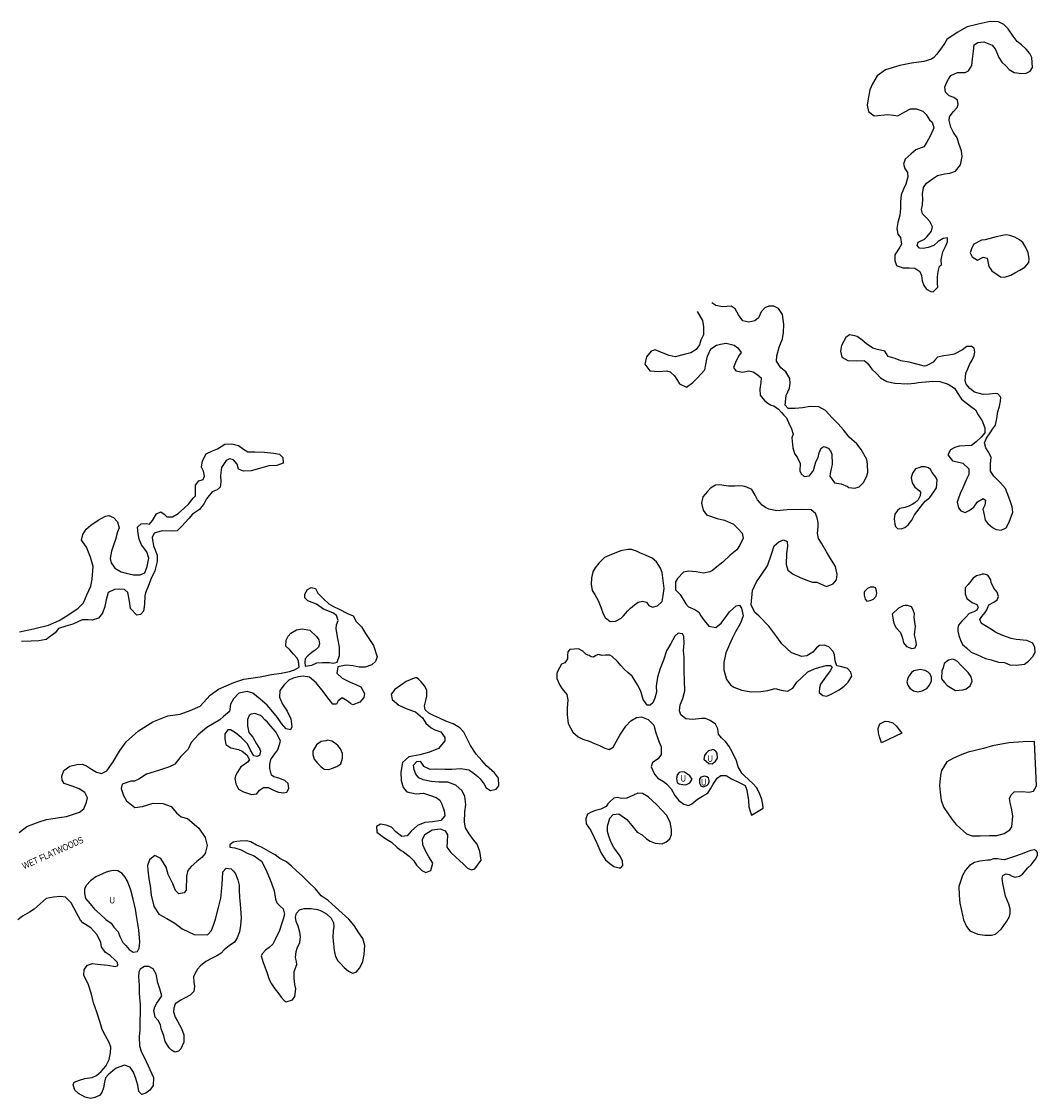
# Model space of a CAD drawing. Extents: x 155352 to 212599, y 855118 to 886498.
# Tile 2 of 5: x 171661 to 187245, y 864126 to 880642. Entities that reach past the tile are written whole.
import ezdxf
from ezdxf.enums import TextEntityAlignment as Align

# ---------------------------------------------------------------- set-up
doc = ezdxf.new("R2010")
doc.units = 0
doc.header["$LTSCALE"] = 800
doc.layers.add('WETLANDS', color=11, linetype='CONTINUOUS')

msp = doc.modelspace()

# ---------------------------------------------------------------- linework, layer by layer
at = {"layer": 'WETLANDS', "color": 0}
for points in [[(185617, 880067), (185499, 880028), (185314, 880005), (185132, 879966), (184913, 879900), (184786, 879809), (184713, 879688), (184671, 879593), (184647, 879455), (184634, 879358), (184652, 879260), (184740, 879196), (184948, 879214), (185034, 879208), (185102, 879196), (185210, 879259), (185295, 879301), (185388, 879304), (185487, 879268), (185536, 879214), (185590, 879132), (185631, 879098), (185654, 879012), (185604, 878896), (185550, 878794), (185500, 878721), (185379, 878674), (185306, 878614), (185217, 878530), (185190, 878454), (185209, 878386), (185250, 878326), (185258, 878258), (185226, 878150), (185188, 878072), (185154, 877982), (185143, 877876), (185145, 877777), (185134, 877673), (185104, 877562), (185086, 877469), (185105, 877381), (185144, 877331), (185157, 877230), (185131, 877183), (185056, 877064), (185058, 876979), (185084, 876898), (185179, 876864), (185274, 876864), (185364, 876858), (185438, 876807), (185464, 876746), (185477, 876665), (185500, 876593), (185544, 876538), (185608, 876502), (185646, 876496), (185717, 876568), (185710, 876623), (185713, 876729), (185723, 876807), (185741, 876890), (185773, 876913), (185766, 876985), (185793, 877110), (185833, 877193), (185864, 877263), (185864, 877327), (185799, 877317), (185723, 877270), (185655, 877209), (185570, 877176), (185489, 877160), (185434, 877168), (185399, 877205), (185417, 877257), (185510, 877305), (185555, 877343), (185617, 877427), (185633, 877491), (185596, 877573), (185541, 877631), (185482, 877693), (185467, 877760), (185479, 877833), (185484, 877917), (185481, 878002), (185495, 878098), (185543, 878163), (185632, 878228), (185713, 878280), (185820, 878304), (185901, 878316), (185988, 878348), (186066, 878444), (186089, 878573), (186081, 878659), (186038, 878771), (186014, 878859), (185958, 878942), (185916, 879022), (185889, 879125), (185896, 879178), (185953, 879259), (186012, 879324), (186027, 879369), (186016, 879437), (185961, 879477), (185891, 879501), (185832, 879561), (185826, 879633), (185844, 879691), (185881, 879760), (185917, 879813), (186018, 879860), (186138, 879858), (186189, 879886), (186236, 879967), (186247, 880064), (186262, 880187), (186272, 880287), (186329, 880321), (186421, 880332), (186550, 880278), (186597, 880221), (186631, 880142), (186653, 880090), (186699, 880019), (186758, 879963), (186813, 879906), (186885, 879859), (187006, 879847), (187069, 879851), (187134, 879880), (187169, 879938), (187159, 880088), (187130, 880150), (187073, 880217), (186999, 880286), (186934, 880337), (186872, 880417), (186794, 880531), (186731, 880596), (186649, 880635), (186519, 880642), (186334, 880603), (186164, 880559), (186014, 880475), (185855, 880365), (185822, 880309), (185759, 880219), (185699, 880143), (185656, 880088)], [(186710, 877361), (186612, 877339), (186442, 877296), (186386, 877289), (186266, 877227), (186236, 877171), (186213, 877094), (186242, 877032), (186325, 876982), (186410, 877026), (186471, 877015), (186484, 876962), (186498, 876885), (186544, 876820), (186625, 876761), (186680, 876727), (186741, 876720), (186834, 876750), (186896, 876787), (186973, 876831), (187051, 876873), (187112, 876948), (187119, 877009), (187104, 877096), (187068, 877178), (187020, 877251), (186967, 877294), (186899, 877333), (186821, 877363), (186762, 877370)], [(185506, 875359), (185412, 875380), (185274, 875417), (185149, 875439), (185064, 875476), (184953, 875506), (184902, 875585), (184792, 875610), (184717, 875633), (184624, 875698), (184558, 875754), (184480, 875811), (184439, 875822), (184359, 875837), (184304, 875797), (184238, 875673), (184221, 875588), (184242, 875494), (184334, 875442), (184461, 875439), (184586, 875444), (184638, 875403), (184702, 875309), (184774, 875243), (184837, 875180), (184932, 875120), (185057, 875097), (185254, 875085), (185364, 875096), (185415, 875106), (185641, 875126), (185748, 875123), (185876, 875080), (185973, 875017), (186012, 874955), (186079, 874850), (186219, 874745), (186294, 874688), (186334, 874610), (186396, 874518), (186435, 874413), (186435, 874336), (186382, 874270), (186305, 874195), (186233, 874139), (186138, 874135), (186043, 874131), (185976, 874107), (185911, 874075), (185869, 873995), (185943, 873904), (186011, 873891), (186102, 873871), (186193, 873780), (186191, 873693), (186161, 873633), (186098, 873493), (186065, 873416), (186039, 873346), (186011, 873271), (186034, 873182), (186068, 873138), (186134, 873114), (186195, 873142), (186266, 873196), (186325, 873278), (186413, 873326), (186446, 873304), (186435, 873224), (186409, 873166), (186427, 873075), (186441, 872993), (186483, 872946), (186555, 872880), (186610, 872854), (186688, 872841), (186765, 872879), (186813, 872963), (186867, 873118), (186857, 873198), (186829, 873277), (186804, 873349), (186754, 873483), (186677, 873565), (186575, 873668), (186525, 873745), (186522, 873858), (186533, 873958), (186499, 874033), (186452, 874105), (186431, 874180), (186462, 874253), (186521, 874335), (186553, 874393), (186602, 874452), (186619, 874554), (186637, 874660), (186663, 874737), (186678, 874818), (186685, 874879), (186639, 874931), (186600, 874939), (186508, 874929), (186410, 874924), (186278, 874956), (186208, 875012), (186152, 875079), (186133, 875132), (186145, 875249), (186178, 875318), (186207, 875391), (186241, 875447), (186272, 875519), (186284, 875569), (186273, 875632), (186234, 875659), (186163, 875657), (186093, 875607), (185965, 875543), (185886, 875527), (185807, 875513), (185712, 875496), (185669, 875448), (185646, 875416), (185579, 875380), (185537, 875364)], [(185442, 873804), (185375, 873782), (185329, 873717), (185309, 873644), (185324, 873567), (185364, 873501), (185432, 873449), (185448, 873424), (185445, 873369), (185415, 873309), (185364, 873262), (185324, 873233), (185269, 873211), (185209, 873190), (185133, 873176), (185100, 873143), (185059, 873086), (185047, 873014), (185056, 872934), (185066, 872899), (185100, 872868), (185155, 872860), (185211, 872880), (185260, 872924), (185315, 872995), (185360, 873077), (185396, 873125), (185462, 873211), (185521, 873286), (185591, 873343), (185655, 873427), (185698, 873489), (185704, 873609), (185684, 873656), (185628, 873724), (185602, 873774), (185574, 873796), (185517, 873813), (185463, 873811)], [(182603, 873517), (182507, 873515), (182434, 873527), (182372, 873538), (182304, 873532), (182227, 873484), (182181, 873437), (182114, 873355), (182089, 873256), (182117, 873150), (182168, 873079), (182330, 873018), (182446, 872995), (182583, 872936), (182647, 872865), (182713, 872796), (182732, 872717), (182677, 872613), (182633, 872542), (182532, 872456), (182417, 872350), (182303, 872260), (182258, 872225), (182217, 872205), (182121, 872182), (182007, 872205), (181897, 872211), (181814, 872196), (181721, 872100), (181692, 872049), (181693, 871927), (181766, 871853), (181851, 871711), (181892, 871668), (181987, 871624), (182049, 871582), (182082, 871530), (182131, 871458), (182202, 871369), (182311, 871347), (182392, 871414), (182468, 871517), (182521, 871591), (182622, 871682), (182672, 871693), (182705, 871644), (182730, 871526), (182688, 871415), (182612, 871280), (182562, 871181), (182464, 870962), (182436, 870813), (182435, 870702), (182476, 870549), (182543, 870467), (182586, 870436), (182708, 870388), (182855, 870360), (183002, 870367), (183110, 870382), (183222, 870411), (183314, 870389), (183409, 870370), (183490, 870420), (183553, 870509), (183623, 870579), (183721, 870670), (183826, 870717), (183908, 870743), (184001, 870768), (184072, 870768), (184096, 870740), (184066, 870685), (183993, 870588), (183916, 870479), (183900, 870422), (183896, 870354), (183950, 870308), (184016, 870297), (184088, 870332), (184202, 870392), (184279, 870450), (184342, 870512), (184396, 870603), (184384, 870662), (184331, 870719), (184242, 870746), (184167, 870761), (184142, 870837), (184132, 870931), (184111, 870981), (184046, 871053), (183975, 871080), (183903, 871071), (183854, 871035), (183797, 870970), (183705, 870915), (183630, 870905), (183471, 870960), (183325, 871098), (183249, 871206), (183122, 871370), (182970, 871530), (182911, 871578), (182855, 871699), (182874, 871917), (182935, 872048), (183018, 872168), (183102, 872297), (183167, 872472), (183205, 872599), (183275, 872665), (183349, 872694), (183407, 872667), (183409, 872596), (183397, 872482), (183389, 872316), (183413, 872229), (183499, 872165), (183607, 872116), (183716, 872068), (183794, 872044), (183858, 872046), (183927, 872014), (184008, 871980), (184111, 872018), (184162, 872081), (184170, 872161), (184145, 872286), (184087, 872379), (184007, 872510), (183931, 872643), (183887, 872714), (183872, 872796), (183881, 872895), (183882, 872959), (183867, 873033), (183838, 873095), (183771, 873152), (183624, 873159), (183405, 873154), (183351, 873149), (183249, 873140), (183125, 873164), (183072, 873187), (183024, 873227), (182952, 873306), (182916, 873380), (182865, 873463), (182788, 873501), (182729, 873516), (182664, 873521)], [(180961, 872544), (180852, 872525), (180709, 872469), (180603, 872424), (180514, 872337), (180460, 872263), (180425, 872200), (180405, 872110), (180398, 872012), (180415, 871918), (180454, 871857), (180508, 871763), (180545, 871662), (180581, 871558), (180612, 871501), (180691, 871441), (180774, 871448), (180858, 871491), (180893, 871529), (180958, 871597), (181004, 871646), (181062, 871698), (181117, 871735), (181185, 871754), (181248, 871736), (181282, 871684), (181339, 871663), (181414, 871683), (181487, 871747), (181505, 871842), (181520, 871946), (181505, 872068), (181490, 872194), (181460, 872257), (181401, 872355), (181335, 872410), (181234, 872457), (181157, 872488), (181093, 872518), (181017, 872545)], [(186372, 872159), (186308, 872140), (186259, 872107), (186180, 872007), (186136, 871958), (186135, 871865), (186163, 871793), (186242, 871734), (186313, 871702), (186336, 871662), (186315, 871614), (186269, 871587), (186197, 871565), (186141, 871504), (186084, 871446), (186035, 871385), (186023, 871337), (186024, 871291), (186036, 871227), (186065, 871157), (186097, 871090), (186156, 871036), (186228, 870972), (186313, 870936), (186449, 870872), (186536, 870852), (186646, 870818), (186740, 870810), (186820, 870775), (186918, 870773), (187047, 870788), (187109, 870833), (187177, 870910), (187210, 870978), (187203, 871043), (187172, 871108), (187082, 871147), (186917, 871163), (186840, 871179), (186700, 871231), (186603, 871277), (186515, 871332), (186386, 871409), (186362, 871474), (186393, 871518), (186442, 871578), (186466, 871622), (186500, 871698), (186573, 871736), (186628, 871774), (186647, 871824), (186628, 871890), (186575, 871951), (186532, 872038), (186530, 872079), (186482, 872150), (186428, 872167), (186396, 872169)], [(184679, 871966), (184636, 871947), (184590, 871900), (184584, 871884), (184584, 871845), (184602, 871782), (184626, 871755), (184677, 871762), (184729, 871781), (184771, 871830), (184783, 871876), (184771, 871934), (184761, 871955), (184732, 871966), (184705, 871968)], [(185182, 871683), (185113, 871647), (185018, 871551), (185030, 871459), (185041, 871417), (185072, 871350), (185141, 871271), (185175, 871187), (185188, 871116), (185236, 871059), (185319, 871025), (185370, 871037), (185389, 871088), (185381, 871154), (185358, 871237), (185361, 871280), (185375, 871366), (185364, 871430), (185354, 871505), (185356, 871559), (185334, 871630), (185310, 871665), (185250, 871686), (185215, 871686)], [(180319, 870941), (180284, 870973), (180269, 870987), (180203, 871022), (180140, 871015), (180072, 871010), (180039, 870975), (180034, 870927), (180033, 870870), (179996, 870809), (179944, 870787), (179880, 870674), (179871, 870643), (179873, 870568), (179916, 870467), (179955, 870410), (180027, 870322), (180039, 870237), (180030, 870114), (180029, 870007), (180046, 869876), (180119, 869745), (180199, 869672), (180272, 869636), (180368, 869606), (180451, 869571), (180527, 869538), (180610, 869497), (180674, 869478), (180738, 869514), (180811, 869651), (180839, 869698), (180929, 869838), (181005, 869917), (181095, 869967), (181171, 869977), (181273, 869939), (181361, 869850), (181392, 869735), (181441, 869588), (181470, 869520), (181473, 869400), (181425, 869333), (181339, 869278), (181321, 869211), (181369, 869099), (181422, 869036), (181509, 868987), (181554, 868952), (181625, 868874), (181680, 868773), (181743, 868696), (181819, 868641), (181893, 868619), (181942, 868645), (182031, 868715), (182108, 868760), (182190, 868810), (182230, 868874), (182268, 868948), (182333, 869036), (182390, 869078), (182470, 869078), (182552, 869026), (182658, 868977), (182762, 868927), (182788, 868853), (182813, 868698), (182819, 868596), (182841, 868515), (182859, 868472), (183036, 868577), (183032, 868636), (183018, 868713), (182982, 868806), (182935, 868896), (182879, 868957), (182752, 869076), (182711, 869114), (182654, 869212), (182627, 869303), (182567, 869433), (182514, 869524), (182463, 869595), (182397, 869657), (182352, 869714), (182340, 869793), (182306, 869867), (182226, 869925), (182152, 869951), (182097, 869954), (181952, 869940), (181853, 869948), (181772, 870008), (181751, 870072), (181766, 870165), (181807, 870262), (181836, 870380), (181831, 870534), (181824, 870681), (181825, 870823), (181823, 870896), (181816, 870998), (181825, 871107), (181819, 871211), (181798, 871250), (181731, 871261), (181683, 871215), (181613, 871093), (181552, 870989), (181508, 870849), (181458, 870722), (181415, 870585), (181395, 870448), (181400, 870357), (181376, 870263), (181344, 870191), (181306, 870158), (181258, 870156), (181194, 870243), (181159, 870374), (181107, 870470), (181026, 870601), (180963, 870660), (180911, 870703), (180859, 870759), (180800, 870826), (180723, 870906), (180687, 870925), (180618, 870925), (180564, 870917), (180513, 870934), (180471, 870919), (180433, 870895), (180399, 870900), (180367, 870918), (180346, 870925)], [(185879, 870847), (185815, 870795), (185796, 870732), (185778, 870683), (185770, 870561), (185818, 870506), (185858, 870458), (185986, 870383), (186099, 870392), (186149, 870406), (186213, 870453), (186241, 870528), (186226, 870591), (186182, 870657), (186127, 870715), (186067, 870773), (186019, 870827), (185972, 870854), (185941, 870864)], [(177681, 870572), (177561, 870523), (177387, 870396), (177331, 870327), (177346, 870243), (177448, 870159), (177572, 870103), (177704, 870058), (177809, 869964), (177860, 869881), (177945, 869811), (177999, 869779), (178094, 869751), (178155, 869661), (178154, 869610), (178056, 869494), (177917, 869439), (177770, 869396), (177603, 869364), (177502, 869278), (177480, 869131), (177483, 869001), (177516, 868897), (177569, 868831), (177716, 868797), (177829, 868806), (177920, 868780), (178023, 868740), (178075, 868699), (178108, 868640), (178142, 868538), (178155, 868463), (178092, 868388), (177965, 868366), (177849, 868359), (177737, 868313), (177639, 868223), (177575, 868154), (177493, 868144), (177404, 868215), (177335, 868287), (177253, 868319), (177169, 868335), (177106, 868298), (177109, 868209), (177236, 868118), (177335, 868056), (177424, 867977), (177486, 867930), (177518, 867907), (177608, 867844), (177679, 867768), (177718, 867702), (177801, 867620), (177864, 867590), (177941, 867624), (177969, 867733), (177910, 867834), (177855, 867925), (177818, 868015), (177811, 868098), (177845, 868173), (177960, 868246), (178084, 868260), (178157, 868230), (178194, 868170), (178192, 868066), (178184, 867982), (178246, 867899), (178316, 867834), (178385, 867769), (178435, 867723), (178502, 867660), (178561, 867632), (178615, 867646), (178709, 867780), (178693, 867916), (178649, 868025), (178596, 868093), (178529, 868185), (178469, 868275), (178456, 868361), (178462, 868524), (178477, 868635), (178463, 868755), (178418, 868842), (178323, 868930), (178202, 868976), (178063, 868975), (177943, 868987), (177823, 869014), (177757, 869044), (177709, 869101), (177681, 869164), (177675, 869238), (177722, 869295), (177775, 869298), (177825, 869223), (177926, 869178), (178024, 869182), (178153, 869176), (178263, 869174), (178399, 869186), (178520, 869165), (178583, 869125), (178660, 869064), (178695, 869027), (178757, 868948), (178788, 868891), (178852, 868851), (178942, 868871), (178983, 868922), (178976, 869039), (178915, 869122), (178791, 869226), (178722, 869307), (178637, 869407), (178548, 869537), (178498, 869642), (178445, 869744), (178385, 869809), (178281, 869869), (178170, 869914), (178072, 869957), (177980, 869997), (177908, 870034), (177854, 870084), (177843, 870146), (177863, 870230), (177880, 870298), (177877, 870385), (177845, 870450), (177791, 870516), (177755, 870552), (177722, 870579), (177705, 870579)], [(185399, 870696), (185346, 870684), (185312, 870657), (185274, 870606), (185255, 870570), (185240, 870518), (185254, 870464), (185286, 870419), (185341, 870376), (185411, 870361), (185476, 870376), (185550, 870414), (185587, 870463), (185618, 870532), (185619, 870582), (185598, 870631), (185566, 870664), (185520, 870688), (185490, 870696), (185445, 870703)], [(175326, 870001), (175238, 870028), (175183, 870022), (175154, 870000), (175129, 869936), (175129, 869840), (175147, 869740), (175209, 869669), (175267, 869566), (175315, 869483), (175326, 869450), (175311, 869386), (175272, 869372), (175226, 869381), (175171, 869469), (175125, 869565), (175032, 869663), (174944, 869732), (174867, 869780), (174825, 869778), (174781, 869716), (174778, 869640), (174794, 869556), (174873, 869501), (174991, 869479), (175045, 869453), (175115, 869398), (175155, 869318), (175125, 869282), (175063, 869236), (175026, 869212), (174971, 869131), (174947, 869085), (174934, 869034), (174947, 868950), (174991, 868870), (175065, 868827), (175189, 868789), (175272, 868800), (175309, 868853), (175373, 868897), (175445, 868894), (175534, 868849), (175602, 868823), (175684, 868811), (175729, 868826), (175760, 868882), (175750, 868956), (175699, 869004), (175610, 869037), (175532, 869060), (175495, 869084), (175471, 869185), (175467, 869250), (175486, 869322), (175533, 869393), (175594, 869475), (175632, 869608), (175603, 869671), (175557, 869752), (175487, 869838), (175434, 869897), (175395, 869934), (175354, 869981)], [(184854, 869581), (184820, 869674), (184808, 869733), (184803, 869801), (184828, 869871), (184906, 869912), (184961, 869907), (185026, 869885), (185083, 869835), (185125, 869779), (185145, 869755), (185164, 869727)], [(176327, 869613), (176259, 869602), (176184, 869551), (176130, 869450), (176130, 869401), (176151, 869331), (176199, 869268), (176250, 869218), (176304, 869176), (176374, 869172), (176429, 869189), (176496, 869219), (176557, 869260), (176583, 869343), (176586, 869415), (176555, 869486), (176515, 869540), (176462, 869578), (176418, 869606), (176358, 869619)], [(187197, 869600), (187025, 869593), (186806, 869578), (186554, 869535), (186415, 869491), (186180, 869438), (186086, 869400), (185958, 869346), (185856, 869287), (185774, 869157), (185755, 869086), (185743, 868928), (185750, 868823), (185766, 868696), (185807, 868586), (185866, 868506), (185929, 868408), (185992, 868335), (186061, 868270), (186157, 868183), (186244, 868154), (186366, 868154), (186507, 868161), (186619, 868159), (186734, 868189), (186820, 868246), (186853, 868292), (186868, 868453), (186850, 868552), (186825, 868663), (186817, 868728), (186839, 868785), (186888, 868830), (187016, 868836), (187111, 868822), (187185, 868838), (187204, 868875), (187231, 868923)], [(182241, 869468), (182200, 869457), (182161, 869422), (182137, 869386), (182128, 869330), (182201, 869262), (182255, 869260), (182306, 869299), (182335, 869344), (182330, 869421), (182317, 869443), (182280, 869475), (182266, 869480)], [(181796, 869133), (181748, 869123), (181718, 869091), (181708, 869031), (181718, 868971), (181748, 868952), (181803, 868940), (181853, 868935), (181913, 868965), (181947, 869021), (181914, 869072), (181877, 869102), (181848, 869120), (181828, 869129)], [(182116, 869062), (182081, 869051), (182062, 869021), (182060, 868962), (182080, 868923), (182119, 868903), (182175, 868925), (182199, 868951), (182209, 868980), (182208, 869003), (182196, 869041), (182172, 869059), (182141, 869070)], [(180654, 868644), (180631, 868602), (180546, 868562), (180464, 868540), (180400, 868517), (180340, 868486), (180316, 868415), (180320, 868336), (180393, 868234), (180445, 868128), (180485, 868040), (180533, 867936), (180554, 867887), (180620, 867786), (180686, 867727), (180745, 867686), (180826, 867661), (180856, 867664), (180886, 867701), (180878, 867766), (180844, 867842), (180745, 867977), (180704, 868051), (180668, 868148), (180648, 868218), (180648, 868302), (180685, 868426), (180735, 868481), (180822, 868491), (180947, 868404), (181024, 868311), (181104, 868212), (181181, 868167), (181245, 868110), (181304, 868072), (181381, 868039), (181489, 868032), (181542, 868056), (181603, 868110), (181629, 868176), (181633, 868251), (181608, 868362), (181554, 868472), (181482, 868546), (181408, 868630), (181334, 868696), (181272, 868752), (181185, 868801), (181115, 868809), (181047, 868777), (180948, 868729), (180866, 868727), (180804, 868743), (180747, 868734), (180690, 868681), (180683, 868677)], [(175483, 867896), (175341, 867980), (175265, 868011), (175180, 868060), (175107, 868075), (175014, 868072), (174965, 868069), (174907, 868057), (174858, 868014), (174858, 867981), (174933, 867972), (175031, 867938), (175122, 867890), (175229, 867848), (175340, 867763), (175383, 867691), (175423, 867602), (175465, 867503), (175494, 867426), (175535, 867310), (175545, 867249), (175558, 867182), (175579, 867126), (175627, 867077), (175674, 867033), (175692, 866953), (175672, 866875), (175652, 866815), (175611, 866687), (175589, 866643), (175553, 866564), (175516, 866492), (175457, 866443), (175401, 866400), (175355, 866350), (175335, 866315), (175365, 866212), (175392, 866146), (175428, 866049), (175457, 865952), (175495, 865882), (175545, 865805), (175608, 865729), (175642, 865678), (175688, 865630), (175721, 865607), (175818, 865641), (175852, 865689), (175868, 865805), (175852, 865872), (175842, 865970), (175842, 866072), (175882, 866179), (175880, 866226), (175861, 866287), (175874, 866380), (175891, 866431), (175930, 866519), (175939, 866607), (175931, 866678), (175903, 866770), (175874, 866838), (175861, 866906), (175881, 866968), (175923, 867021), (175996, 867039), (176104, 867037), (176203, 867025), (176258, 867005), (176338, 866960), (176412, 866889), (176446, 866818), (176449, 866760), (176442, 866703), (176438, 866593), (176445, 866499), (176458, 866397), (176479, 866301), (176512, 866237), (176557, 866192), (176612, 866137), (176675, 866077), (176740, 866048), (176792, 866061), (176848, 866131), (176894, 866226), (176914, 866332), (176927, 866474), (176894, 866580), (176833, 866668), (176765, 866777), (176680, 866878), (176579, 866966), (176479, 867060), (176362, 867160), (176258, 867235), (176170, 867343), (176065, 867441), (175965, 867539), (175877, 867618), (175804, 867690), (175723, 867757), (175621, 867808), (175551, 867861), (175522, 867877)], [(186443, 867776), (186363, 867764), (186280, 867746), (186201, 867697), (186139, 867628), (186096, 867546), (186040, 867377), (186042, 867238), (186055, 867119), (186079, 867011), (186111, 866866), (186156, 866762), (186208, 866697), (186331, 866644), (186438, 866629), (186540, 866631), (186602, 866648), (186689, 866721), (186720, 866761), (186775, 866843), (186815, 866918), (186825, 866965), (186826, 867034), (186804, 867104), (186781, 867166), (186755, 867231), (186734, 867324), (186724, 867378), (186711, 867425), (186702, 867503), (186715, 867543), (186759, 867570), (186809, 867562), (186857, 867536), (186901, 867521), (186970, 867535), (187016, 867568), (187095, 867661), (187147, 867711), (187177, 867749), (187222, 867803), (187244, 867856), (187245, 867896), (187232, 867921), (187197, 867938), (187144, 867927), (187095, 867913), (187011, 867877), (186878, 867831), (186802, 867806), (186738, 867787), (186690, 867793), (186633, 867799), (186569, 867799), (186516, 867782), (186480, 867783), (186478, 867783)], [(172902, 867573), (172801, 867523), (172717, 867466), (172658, 867395), (172628, 867341), (172624, 867271), (172641, 867194), (172713, 867112), (172779, 867029), (172868, 866953), (172952, 866871), (173035, 866812), (173075, 866752), (173141, 866679), (173170, 866609), (173217, 866520), (173262, 866471), (173313, 866409), (173375, 866370), (173438, 866381), (173467, 866431), (173473, 866522), (173458, 866710), (173431, 866896), (173409, 867030), (173372, 867181), (173339, 867321), (173288, 867457), (173249, 867522), (173206, 867578), (173140, 867616), (173067, 867620), (173016, 867613), (172960, 867595)]]:
    msp.add_lwpolyline(points, close=True, dxfattribs=at)
for points in [[(182025, 876196), (182105, 876058), (182124, 875961), (182120, 875838), (182080, 875756), (182059, 875684), (182009, 875613), (181928, 875563), (181826, 875536), (181688, 875502), (181595, 875520), (181452, 875575), (181379, 875606), (181320, 875586), (181245, 875502), (181224, 875386), (181296, 875287), (181440, 875277), (181561, 875286), (181609, 875269), (181678, 875208), (181725, 875137), (181756, 875084), (181862, 875036), (181958, 875105), (182027, 875173), (182141, 875298), (182172, 875465), (182181, 875511), (182232, 875621), (182319, 875678), (182385, 875693), (182470, 875707), (182592, 875680), (182647, 875639), (182697, 875566), (182661, 875511), (182615, 875411), (182580, 875337), (182620, 875283), (182720, 875264), (182817, 875283), (182881, 875268), (182942, 875233), (183008, 875180), (182999, 875105), (182987, 875006), (182990, 874912), (183034, 874859), (183065, 874823), (183111, 874787), (183160, 874758), (183199, 874746), (183274, 874696), (183319, 874646), (183354, 874604), (183394, 874565), (183424, 874492), (183473, 874397), (183495, 874314), (183479, 874256), (183494, 874105), (183518, 874015), (183562, 873951), (183606, 873862), (183598, 873750), (183621, 873703), (183667, 873665), (183746, 873677), (183810, 873756), (183828, 873835), (183847, 873888), (183879, 873958), (183898, 874026), (183925, 874100), (183973, 874123), (184032, 874099), (184072, 874057), (184088, 874005), (184096, 873847), (184087, 873808), (184066, 873712), (184058, 873672), (184129, 873569), (184233, 873553), (184329, 873513), (184351, 873496), (184441, 873485), (184510, 873506), (184575, 873572), (184623, 873657), (184640, 873726), (184635, 873856), (184627, 873923), (184538, 874080), (184474, 874164), (184355, 874266), (184268, 874380), (184186, 874470), (184094, 874563), (183992, 874675), (183892, 874732), (183759, 874740), (183641, 874717), (183526, 874705), (183420, 874710), (183373, 874761), (183392, 874907), (183443, 875021), (183450, 875095), (183448, 875170), (183384, 875269), (183309, 875331), (183242, 875431), (183246, 875514), (183284, 875649), (183336, 875778), (183350, 875873), (183355, 875998), (183333, 876147), (183274, 876242), (183202, 876275), (183125, 876275), (183060, 876251), (183008, 876191), (182966, 876096), (182908, 876052), (182818, 876031), (182725, 876052), (182658, 876142), (182606, 876236), (182545, 876277), (182412, 876269), (182312, 876289), (182249, 876329)], [(171629, 871281), (171844, 871328), (172074, 871385), (172240, 871455), (172371, 871536), (172530, 871644), (172610, 871728), (172664, 871850), (172723, 871981), (172746, 872089), (172759, 872285), (172721, 872430), (172657, 872581), (172582, 872690), (172600, 872777), (172650, 872856), (172724, 872916), (172836, 872995), (172948, 873058), (172998, 873065), (173069, 873038), (173131, 872971), (173159, 872878), (173132, 872817), (173101, 872698), (173068, 872597), (173041, 872517), (173021, 872405), (173036, 872339), (173090, 872257), (173188, 872202), (173266, 872183), (173378, 872154), (173479, 872155), (173551, 872185), (173589, 872284), (173614, 872411), (173584, 872508), (173503, 872616), (173466, 872701), (173451, 872792), (173442, 872890), (173498, 872940), (173577, 872946), (173625, 872935), (173670, 872992), (173732, 873094), (173798, 873124), (173847, 873087), (173889, 873045), (173975, 873045), (174064, 873099), (174163, 873185), (174222, 873239), (174274, 873309), (174296, 873336), (174327, 873368), (174327, 873468), (174328, 873533), (174381, 873599), (174449, 873619), (174467, 873668), (174453, 873747), (174421, 873810), (174437, 873906), (174493, 874010), (174592, 874059), (174666, 874088), (174780, 874158), (174886, 874168), (174990, 874138), (175065, 874086), (175131, 874044), (175237, 874042), (175389, 874036), (175529, 874023), (175617, 874009), (175667, 873954), (175673, 873867), (175579, 873831), (175453, 873826), (175311, 873789), (175184, 873753), (175064, 873745), (174991, 873775), (174969, 873855), (174911, 873922), (174852, 873936), (174798, 873909), (174726, 873805), (174714, 873679), (174717, 873581), (174706, 873500), (174661, 873458), (174585, 873430), (174496, 873324), (174460, 873248), (174391, 873160), (174284, 873085), (174226, 873022), (174118, 872904), (174047, 872831), (173965, 872826), (173817, 872830), (173696, 872797), (173665, 872729), (173685, 872599), (173739, 872458), (173740, 872360), (173704, 872218), (173645, 872092), (173619, 872021), (173564, 871880), (173551, 871834), (173545, 871708), (173529, 871597), (173483, 871546), (173427, 871540), (173330, 871642), (173318, 871755), (173290, 871887), (173241, 871930), (173168, 871937), (173087, 871934), (172992, 871886), (172957, 871773), (172936, 871670), (172903, 871568), (172839, 871490), (172745, 871463), (172683, 871466), (172593, 871465), (172450, 871400), (172340, 871367), (172229, 871334), (172176, 871265), (172041, 871165), (171927, 871145), (171808, 871138), (171659, 871135)], [(171623, 868207), (171743, 868295), (171851, 868338), (171931, 868370), (172045, 868405), (172176, 868424), (172240, 868434), (172351, 868451), (172443, 868482), (172548, 868517), (172614, 868569), (172656, 868669), (172674, 868736), (172634, 868816), (172545, 868877), (172436, 868913), (172317, 868954), (172284, 869005), (172278, 869069), (172307, 869158), (172403, 869222), (172511, 869247), (172590, 869253), (172655, 869225), (172736, 869176), (172810, 869132), (172887, 869111), (172971, 869153), (173068, 869291), (173165, 869454), (173266, 869593), (173457, 869763), (173674, 869901), (173904, 869992), (174093, 870022), (174249, 870074), (174399, 870143), (174555, 870310), (174680, 870403), (174916, 870503), (175072, 870554), (175319, 870594), (175495, 870627), (175641, 870649), (175772, 870676), (175848, 870699), (175920, 870743), (175908, 870834), (175890, 870879), (175835, 870938), (175774, 871006), (175716, 871065), (175722, 871157), (175753, 871217), (175794, 871263), (175879, 871315), (175965, 871330), (176082, 871309), (176191, 871208), (176222, 871158), (176233, 871096), (176216, 871045), (176167, 870999), (176113, 870964), (176053, 870915), (176010, 870867), (176004, 870816), (176011, 870756), (176112, 870773), (176192, 870805), (176278, 870810), (176380, 870811), (176443, 870801), (176502, 870819), (176538, 870919), (176537, 871047), (176511, 871178), (176485, 871328), (176492, 871391), (176516, 871454), (176492, 871532), (176438, 871574), (176293, 871631), (176184, 871708), (176051, 871757), (176005, 871802), (176007, 871858), (176047, 871932), (176106, 871962), (176171, 871945), (176207, 871877), (176287, 871794), (176375, 871714), (176448, 871673), (176535, 871629), (176663, 871563), (176749, 871526), (176796, 871442), (176877, 871358), (176937, 871257), (176998, 871167), (177060, 871071), (177116, 870900), (177092, 870828), (177035, 870777), (176934, 870738), (176840, 870743), (176748, 870760), (176639, 870773), (176515, 870745), (176497, 870647), (176581, 870570), (176700, 870511), (176790, 870477), (176866, 870439), (176924, 870339), (176912, 870277), (176852, 870202), (176744, 870161), (176705, 870182), (176654, 870223), (176579, 870269), (176516, 870225), (176491, 870173), (176438, 870174), (176400, 870221), (176360, 870270), (176286, 870367), (176182, 870500), (176080, 870587), (175980, 870603), (175909, 870590), (175825, 870570), (175763, 870541), (175687, 870472), (175621, 870382), (175617, 870282), (175664, 870173), (175733, 870067), (175794, 869948), (175808, 869826), (175788, 869778), (175718, 869796), (175648, 869875), (175586, 869967), (175514, 870058), (175427, 870160), (175322, 870250), (175208, 870344), (175120, 870365), (174994, 870340), (174912, 870254), (174867, 870173), (174849, 870062), (174759, 869984), (174701, 869931), (174504, 869814), (174372, 869704), (174263, 869587), (174218, 869482), (174104, 869370), (174014, 869255), (173932, 869211), (173761, 869156), (173579, 869100), (173460, 869021), (173394, 868991), (173336, 868990), (173206, 868946), (173188, 868881), (173227, 868771), (173273, 868690), (173399, 868588), (173514, 868606), (173682, 868655), (173826, 868650), (173954, 868604), (174038, 868506), (174108, 868444), (174204, 868419), (174381, 868271), (174477, 868130), (174509, 868006), (174480, 867882), (174425, 867822), (174349, 867762), (174262, 867682), (174213, 867621), (174192, 867534), (174188, 867318), (174153, 867278), (174071, 867265), (174021, 867317), (173979, 867420), (173910, 867563), (173877, 867671), (173797, 867805), (173703, 867850), (173622, 867788), (173595, 867699), (173599, 867627), (173611, 867493), (173632, 867389), (173649, 867245), (173691, 867077), (173767, 866953), (173891, 866887), (174010, 866817), (174126, 866728), (174307, 866639), (174512, 866634), (174576, 866703), (174604, 866782), (174634, 866878), (174683, 867056), (174716, 867198), (174734, 867350), (174745, 867488), (174749, 867601), (174798, 867659), (174874, 867647), (174914, 867614), (174943, 867570), (174977, 867477), (174998, 867398), (174998, 867324), (175003, 867206), (175016, 867104), (175032, 866898), (175019, 866780), (175004, 866683), (174969, 866588), (174929, 866522), (174848, 866466), (174768, 866407), (174721, 866356), (174658, 866315), (174575, 866272), (174488, 866225), (174405, 866160), (174359, 866107), (174321, 866038), (174299, 865990), (174306, 865912), (174314, 865841), (174303, 865769), (174248, 865711), (174162, 865663), (174103, 865635), (174017, 865576), (173998, 865511), (173994, 865456), (174015, 865371), (174054, 865313), (174113, 865198), (174150, 865102), (174151, 864988), (174102, 864887), (174067, 864850), (174014, 864836), (173959, 864867), (173927, 864905), (173866, 864998), (173844, 865085), (173803, 865196), (173790, 865255), (173758, 865321), (173708, 865374), (173692, 865473), (173703, 865532), (173735, 865587), (173771, 865637), (173811, 865702), (173780, 865807), (173751, 865900), (173727, 866030), (173682, 866113), (173613, 866150), (173546, 866150), (173479, 866109), (173461, 866067), (173453, 865993), (173458, 865928), (173465, 865857), (173466, 865748), (173469, 865669), (173481, 865571), (173482, 865454), (173477, 865307), (173473, 865177), (173466, 865073), (173471, 864935), (173502, 864837), (173548, 864750), (173684, 864450), (173681, 864324), (173629, 864254), (173567, 864209), (173505, 864186), (173460, 864235), (173443, 864331), (173415, 864430), (173379, 864529), (173328, 864607), (173240, 864636), (173112, 864592), (173062, 864552), (172987, 864490), (172948, 864442), (172932, 864376), (172917, 864289), (172894, 864219), (172857, 864171), (172783, 864139), (172716, 864126), (172639, 864148), (172536, 864204), (172476, 864254), (172451, 864333), (172469, 864377), (172549, 864407), (172634, 864434), (172746, 864450), (172810, 864478), (172881, 864538), (172956, 864621), (173003, 864723), (173023, 864826), (173029, 864914), (173004, 864984), (172947, 865089), (172895, 865182), (172867, 865291), (172815, 865452), (172764, 865594), (172732, 865725), (172681, 865886), (172618, 866013), (172620, 866106), (172675, 866169), (172748, 866194), (172828, 866187), (172983, 866170), (173103, 866150), (173136, 866166), (173132, 866210), (173099, 866249), (173019, 866321), (172945, 866370), (172887, 866450), (172878, 866525), (172815, 866643), (172724, 866743), (172603, 866819), (172563, 866861), (172503, 866973), (172420, 867126), (172337, 867212), (172256, 867225), (172151, 867215), (172041, 867193), (171947, 867109), (171856, 867027), (171781, 866984), (171676, 866921), (171602, 866865)]]:
    msp.add_lwpolyline(points, dxfattribs=at)

# ---------------------------------------------------------------- texts
at = {"layer": 'WETLANDS', "color": 0, "width": 0.75}
for p in [(182225, 869289), (181811, 868986), (182124, 868926), (173052, 867117)]:
    msp.add_text('U', height=100, dxfattribs=at).set_placement(p, align=Align.CENTER)
msp.add_text('WET FLATWOODS', height=100, rotation=24.3468, dxfattribs=at).set_placement((172160, 867847), align=Align.CENTER)

doc.saveas('drawing.dxf')
